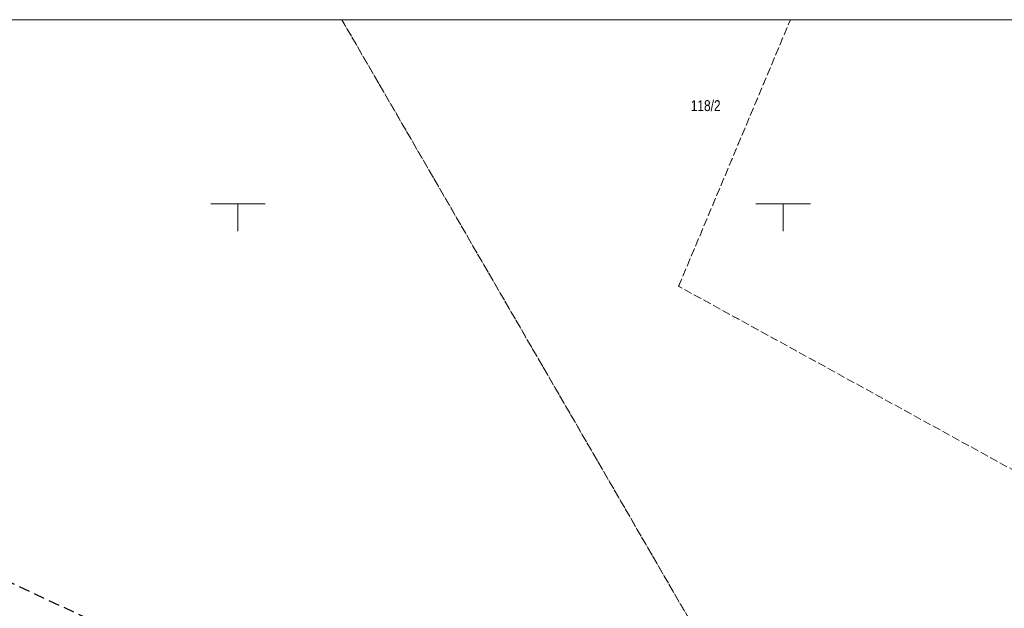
# Model space of a CAD drawing. Header units: millimetres. Extents: x -1269 to 2805, y -3872 to -312.
# Tile 17 of 19: x -1103 to -1013, y -3402 to -3348. Entities that reach past the tile are written whole.
import ezdxf
from ezdxf.enums import TextEntityAlignment as Align

# ---------------------------------------------------------------- set-up
doc = ezdxf.new("R2010")
doc.units = ezdxf.units.MM
for name, pattern in [('L_0_04', [1.5, 1, -0.5]), ('L_0_45', [0.5, 0.25, -0.25]), ('L_0_52', [1, 0.75, -0.25])]:
    doc.linetypes.add(name, pattern=pattern)
doc.layers.add('A_mapa vector', color=253, linetype='Continuous', lineweight=5)
doc.styles.add('Arial', font='Arial.ttf')

# ---------------------------------------------------------------- blocks, each defined once
blk = doc.blocks.new('zw$F0AB')
at = {"layer": 'A_mapa vector', "color": 8, "linetype": 'ByBlock'}
blk.add_lwpolyline([(0, 244.523), (327.069, 244.523), (327.069, 0), (0, 0)], close=True, dxfattribs=at)
at = {"layer": 'A_mapa vector', "color": 8, "linetype": 'L_0_52', "lineweight": 0, "flags": 128}
for points in [[(254.927, 142.757), (195.983, 244.523)], [(195.983, 244.523), (254.927, 142.757)], [(226.867, 220.067), (237.122, 244.523)], [(278.887, 191.477), (226.867, 220.067)]]:
    blk.add_lwpolyline(points, dxfattribs=at)
at = {"layer": 'A_mapa vector', "color": 8, "linetype": 'L_0_45', "lineweight": 0, "flags": 128}
for points in [[(226.867, 220.067), (237.122, 244.523)], [(278.887, 191.477), (226.867, 220.067)]]:
    blk.add_lwpolyline(points, dxfattribs=at)
at = {"layer": 'A_mapa vector', "color": 8, "linetype": 'Continuous', "lineweight": 0, "flags": 128}
for points in [[(183.957, 227.617), (188.957, 227.617)], [(183.957, 227.617), (188.957, 227.617)], [(186.457, 225.117), (186.457, 227.617)], [(186.457, 225.117), (186.457, 227.617)], [(233.957, 227.617), (236.457, 227.617)], [(233.957, 227.617), (236.457, 227.617)], [(236.457, 225.117), (236.457, 227.617)], [(236.457, 227.617), (238.957, 227.617)], [(236.457, 225.117), (236.457, 227.617)], [(236.457, 227.617), (238.957, 227.617)], [(236.457, 225.117), (236.457, 227.617)], [(236.457, 225.117), (236.457, 227.617)]]:
    blk.add_lwpolyline(points, dxfattribs=at)
at = {"layer": 'A_mapa vector', "color": 8, "linetype": 'L_0_04', "lineweight": 25, "flags": 128}
blk.add_lwpolyline([(132.437, 208.417), (272.317, 142.967), (227.227, 59.257), (127.107, 42.427), (76.327, 77.727)], close=True, dxfattribs=at)
at = {"layer": 'A_mapa vector', "color": 8, "style": 'Arial', "width": 0.78}
blk.add_text('118/2', height=1, dxfattribs=at).set_placement((227.987, 237.137), align=Align.TOP_LEFT)

msp = doc.modelspace()

# ---------------------------------------------------------------- block references
at = {"layer": 'A_mapa vector'}
msp.add_blockref('zw$F0AB', (-1269.4, -3592.493), dxfattribs=at)

doc.saveas('drawing.dxf')
